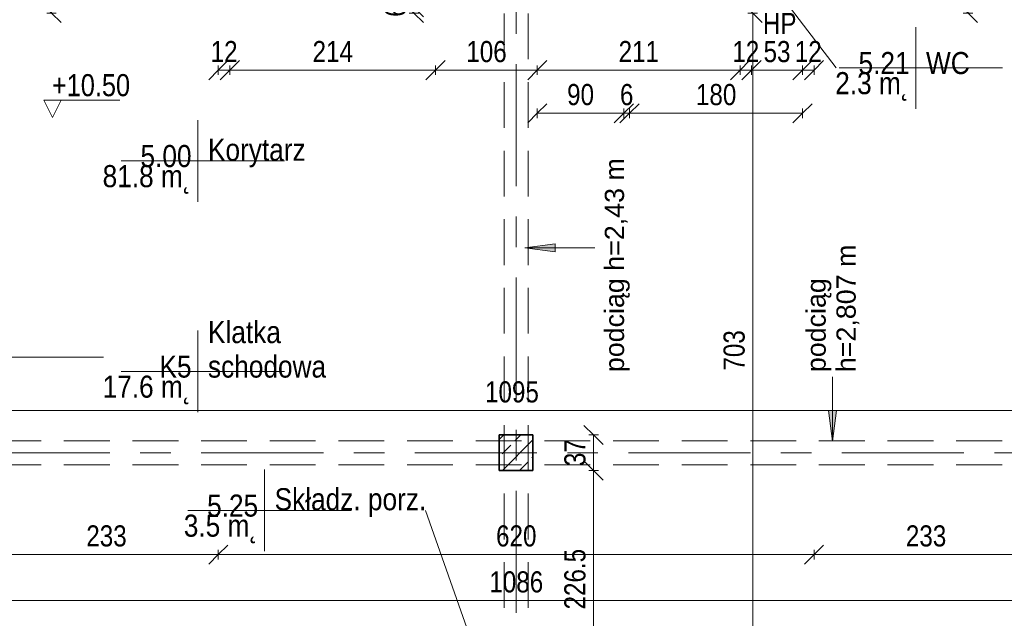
# Model space of a CAD drawing. Header units: centimetres. Extents: x -1743 to 21705, y -8842 to 3590.
# Tile 27 of 45: x -529 to 495, y 1196 to 1819. Entities that reach past the tile are written whole.
import ezdxf

# ---------------------------------------------------------------- set-up
doc = ezdxf.new("R2010")
doc.units = ezdxf.units.CM
doc.linetypes.add('Oś', pattern=[222.25, 127, -31.75, 31.75, -31.75])
doc.linetypes.add('Ukryte', pattern=[71.438, 47.625, -23.813])
for name, color, linetype, lineweight in [('A-ANNO-DIMS', 211, 'Continuous', 13), ('A-ANNO-DIMS-100', 211, 'Continuous', 13), ('A-AREA-IDEN', 2, 'Continuous', 13), ('A-DETL-HDLN', 90, 'Ukryte', 9), ('G-ANNO-DIMS', 111, 'Continuous', 13), ('G-ANNO-TEXT', 231, 'Continuous', 13), ('S-COLS', 52, 'Continuous', 9), ('S-GRID', 1, 'Continuous', 13)]:
    doc.layers.add(name, color=color, linetype=linetype, lineweight=lineweight)
doc.styles.add('Arial Narrow_1', font='ARIALN.TTF', dxfattribs={"height": 22})
doc.styles.add('Arial Narrow_2', font='ARIALN.TTF', dxfattribs={"height": 22})
doc.styles.add('Arial Narrow_3', font='ARIALN.TTF', dxfattribs={"height": 23})
doc.styles.add('Arial_2', font='arial.ttf', dxfattribs={"height": 20})
doc.styles.add('Arial_3', font='arial.ttf', dxfattribs={"width": 0.85, "height": 23})
doc.dimstyles.new('Diagonal_1_100__0_1__1', dxfattribs={"dimscale": 30.48, "dimtxt": 22.515481, "dimasz": 0.656168, "dimexe": 0.164042, "dimexo": 0.0625, "dimgap": 0.065617, "dimtad": 1, "dimdec": 1, "dimrnd": 0.1, "dimdsep": 46, "dimtxsty": 'Arial Narrow_2', "dimblk1": 'OBLIQUE', "dimblk2": 'OBLIQUE', "dimsah": 1, "dimcen": 0.09, "dimazin": 0, "dimtfac": 1, "dimtdec": 4, "dimtix": 1, "dimtmove": 0, "dimatfit": 3, "dimfxl": 0.164042, "dimfxlon": 1, "dimtvp": 1, "dimtolj": 1, "dimtzin": 0, "dimarcsym": 2})

# ---------------------------------------------------------------- blocks, each defined once
blk = doc.blocks.new('M_Concrete-rengular-Column - 350 x 370mm-2360703-5_piętro III __10_50 m_ - stan istniejący')
at = {"layer": 'S-COLS'}
h = blk.add_hatch(dxfattribs=at)
h.set_pattern_fill('FP_8', color=256, style=0, pattern_type=2)
h.set_pattern_definition([(45, (12.623, -1368.326), (-17.67767, 17.67767), []), (45, (30.3, -1368.326), (-17.67767, 17.67767), [12.5, -6.25])])
h.paths.add_polyline_path([(17.5, -18.5), (17.5, 18.5), (-17.5, 18.5), (-17.5, -18.5)], flags=0)
at = {"layer": 'S-COLS', "lineweight": 35}
for p, q in [((17.5, 18.5), (-17.5, 18.5)), ((-17.5, 18.5), (-17.5, -18.5)), ((17.5, -18.5), (17.5, 18.5)), ((-17.5, -18.5), (17.5, -18.5))]:
    blk.add_line(p, q, dxfattribs=at)
blk = doc.blocks.new('DIMBLOCK37-5_piętro III __10_50 m_ - stan istniejący')
at = {"layer": 'A-ANNO-DIMS-100'}
for p, q in [((233.6, 1826.3), (223.6, 1836.3)), ((228.6, 1826.3), (238.6, 1826.3)), ((233.6, 1826.3), (228.6, 1826.3)), ((233.6, 1123.3), (233.6, 1826.3)), ((233.6, 1826.3), (243.6, 1816.3)), ((233.6, 1123.3), (223.6, 1133.3)), ((228.6, 1123.3), (238.6, 1123.3)), ((233.6, 1123.3), (228.6, 1123.3)), ((233.6, 1123.3), (243.6, 1113.3))]:
    blk.add_line(p, q, dxfattribs=at)
at = {"layer": 'A-ANNO-DIMS-100', "color": 0, "insert": (203.2, 1453.9), "char_height": 22, "width": 50.177, "attachment_point": 1, "rotation": 90, "line_spacing_factor": 0.974696, "style": 'Arial Narrow_2'}
blk.add_mtext('703', dxfattribs=at)
blk = doc.blocks.new('_Oblique')
at = {"color": 0, "linetype": 'ByBlock', "lineweight": -2}
blk.add_line((-0.5, -0.5), (0.5, 0.5), dxfattribs=at)
blk = doc.blocks.new('DIMBLOCK41-5_piętro III __10_50 m_ - stan istniejący')
at = {"layer": 'A-ANNO-DIMS-100'}
for p, q in [((-555.6, 1214.3), (-545.6, 1224.3)), ((530.4, 1214.3), (540.4, 1224.3)), ((-555.6, 1214.3), (-565.6, 1204.3)), ((-555.6, 1209.3), (-555.6, 1219.3)), ((530.4, 1214.3), (-555.6, 1214.3)), ((-555.6, 1214.3), (-555.6, 1209.3)), ((530.4, 1214.3), (520.4, 1204.3)), ((530.4, 1209.3), (530.4, 1219.3)), ((530.4, 1214.3), (530.4, 1209.3))]:
    blk.add_line(p, q, dxfattribs=at)
at = {"layer": 'A-ANNO-DIMS-100', "color": 0, "insert": (-40.5, 1244.8), "char_height": 22, "width": 66.903, "attachment_point": 1, "line_spacing_factor": 0.974696, "style": 'Arial Narrow_2'}
blk.add_mtext('1086', dxfattribs=at)
blk = doc.blocks.new('DIMBLOCK50-5_piętro III __10_50 m_ - stan istniejący')
at = {"layer": 'A-ANNO-DIMS-100'}
for p, q in [((-322.6, 1766.8), (-312.6, 1776.8)), ((-310.6, 1766.8), (-300.6, 1776.8)), ((-322.6, 1766.8), (-332.6, 1756.8)), ((-322.6, 1771.8), (-322.6, 1761.8)), ((-322.6, 1766.8), (-322.6, 1771.8)), ((-322.6, 1766.8), (-310.6, 1766.8)), ((-310.6, 1766.8), (-320.6, 1756.8)), ((-310.6, 1771.8), (-310.6, 1761.8)), ((-310.6, 1766.8), (-310.6, 1771.8))]:
    blk.add_line(p, q, dxfattribs=at)
at = {"layer": 'A-ANNO-DIMS-100', "color": 0, "insert": (-330.6, 1797.2), "char_height": 22, "width": 33.452, "attachment_point": 1, "line_spacing_factor": 0.974696, "style": 'Arial Narrow_2'}
blk.add_mtext('12', dxfattribs=at)
blk = doc.blocks.new('DIMBLOCK51-5_piętro III __10_50 m_ - stan istniejący')
at = {"layer": 'A-ANNO-DIMS-100'}
for p, q in [((-310.6, 1766.8), (-300.6, 1776.8)), ((-96.6, 1766.8), (-86.6, 1776.8)), ((-310.6, 1766.8), (-320.6, 1756.8)), ((-310.6, 1771.8), (-310.6, 1761.8)), ((-310.6, 1766.8), (-310.6, 1771.8)), ((-310.6, 1766.8), (-96.6, 1766.8)), ((-96.6, 1766.8), (-106.6, 1756.8)), ((-96.6, 1771.8), (-96.6, 1761.8)), ((-96.6, 1766.8), (-96.6, 1771.8))]:
    blk.add_line(p, q, dxfattribs=at)
at = {"layer": 'A-ANNO-DIMS-100', "color": 0, "insert": (-224.5, 1797.2), "char_height": 22, "width": 50.177, "attachment_point": 1, "line_spacing_factor": 0.974696, "style": 'Arial Narrow_2'}
blk.add_mtext('214', dxfattribs=at)
blk = doc.blocks.new('DIMBLOCK52-5_piętro III __10_50 m_ - stan istniejący')
at = {"layer": 'A-ANNO-DIMS-100'}
for p, q in [((-96.6, 1766.8), (-86.6, 1776.8)), ((9.4, 1766.8), (19.4, 1776.8)), ((-96.6, 1766.8), (-106.6, 1756.8)), ((-96.6, 1771.8), (-96.6, 1761.8)), ((-96.6, 1766.8), (-96.6, 1771.8)), ((-96.6, 1766.8), (9.4, 1766.8)), ((9.4, 1766.8), (-0.6, 1756.8)), ((9.4, 1771.8), (9.4, 1761.8)), ((9.4, 1766.8), (9.4, 1771.8))]:
    blk.add_line(p, q, dxfattribs=at)
at = {"layer": 'A-ANNO-DIMS-100', "color": 0, "insert": (-64.5, 1797.2), "char_height": 22, "width": 50.177, "attachment_point": 1, "line_spacing_factor": 0.974696, "style": 'Arial Narrow_2'}
blk.add_mtext('106', dxfattribs=at)
blk = doc.blocks.new('DIMBLOCK53-5_piętro III __10_50 m_ - stan istniejący')
at = {"layer": 'A-ANNO-DIMS-100'}
for p, q in [((9.4, 1766.8), (19.4, 1776.8)), ((220.4, 1766.8), (230.4, 1776.8)), ((9.4, 1766.8), (-0.6, 1756.8)), ((9.4, 1771.8), (9.4, 1761.8)), ((9.4, 1766.8), (9.4, 1771.8)), ((9.4, 1766.8), (220.4, 1766.8)), ((220.4, 1766.8), (210.4, 1756.8)), ((220.4, 1771.8), (220.4, 1761.8)), ((220.4, 1766.8), (220.4, 1771.8))]:
    blk.add_line(p, q, dxfattribs=at)
at = {"layer": 'A-ANNO-DIMS-100', "color": 0, "insert": (94, 1797.2), "char_height": 22, "width": 50.177, "attachment_point": 1, "line_spacing_factor": 0.974696, "style": 'Arial Narrow_2'}
blk.add_mtext('211', dxfattribs=at)
blk = doc.blocks.new('DIMBLOCK54-5_piętro III __10_50 m_ - stan istniejący')
at = {"layer": 'A-ANNO-DIMS-100'}
for p, q in [((220.4, 1766.8), (230.4, 1776.8)), ((232.4, 1766.8), (242.4, 1776.8)), ((220.4, 1766.8), (210.4, 1756.8)), ((220.4, 1771.8), (220.4, 1761.8)), ((220.4, 1766.8), (220.4, 1771.8)), ((220.4, 1766.8), (232.4, 1766.8)), ((232.4, 1766.8), (222.4, 1756.8)), ((232.4, 1771.8), (232.4, 1761.8)), ((232.4, 1766.8), (232.4, 1771.8))]:
    blk.add_line(p, q, dxfattribs=at)
at = {"layer": 'A-ANNO-DIMS-100', "color": 0, "insert": (212.4, 1797.2), "char_height": 22, "width": 33.452, "attachment_point": 1, "line_spacing_factor": 0.974696, "style": 'Arial Narrow_2'}
blk.add_mtext('12', dxfattribs=at)
blk = doc.blocks.new('DIMBLOCK55-5_piętro III __10_50 m_ - stan istniejący')
at = {"layer": 'A-ANNO-DIMS-100'}
for p, q in [((232.4, 1766.8), (242.4, 1776.8)), ((285.4, 1766.8), (295.4, 1776.8)), ((232.4, 1766.8), (222.4, 1756.8)), ((232.4, 1771.8), (232.4, 1761.8)), ((232.4, 1766.8), (232.4, 1771.8)), ((232.4, 1766.8), (285.4, 1766.8)), ((285.4, 1766.8), (275.4, 1756.8)), ((285.4, 1771.8), (285.4, 1761.8)), ((285.4, 1766.8), (285.4, 1771.8))]:
    blk.add_line(p, q, dxfattribs=at)
at = {"layer": 'A-ANNO-DIMS-100', "color": 0, "insert": (244.9, 1797.2), "char_height": 22, "width": 33.452, "attachment_point": 1, "line_spacing_factor": 0.974696, "style": 'Arial Narrow_2'}
blk.add_mtext('53', dxfattribs=at)
blk = doc.blocks.new('DIMBLOCK56-5_piętro III __10_50 m_ - stan istniejący')
at = {"layer": 'A-ANNO-DIMS-100'}
for p, q in [((285.4, 1766.8), (295.4, 1776.8)), ((297.4, 1766.8), (307.4, 1776.8)), ((285.4, 1766.8), (275.4, 1756.8)), ((285.4, 1771.8), (285.4, 1761.8)), ((285.4, 1766.8), (285.4, 1771.8)), ((285.4, 1766.8), (297.4, 1766.8)), ((297.4, 1766.8), (287.4, 1756.8)), ((297.4, 1771.8), (297.4, 1761.8)), ((297.4, 1766.8), (297.4, 1771.8))]:
    blk.add_line(p, q, dxfattribs=at)
at = {"layer": 'A-ANNO-DIMS-100', "color": 0, "insert": (277.4, 1797.2), "char_height": 22, "width": 33.452, "attachment_point": 1, "line_spacing_factor": 0.974696, "style": 'Arial Narrow_2'}
blk.add_mtext('12', dxfattribs=at)
blk = doc.blocks.new('DIMBLOCK57-5_piętro III __10_50 m_ - stan istniejący')
at = {"layer": 'A-ANNO-DIMS-100'}
for p, q in [((-119, 1832.3), (-129, 1842.3)), ((-119, 1826.3), (-129, 1836.3)), ((-114, 1832.3), (-124, 1832.3)), ((-114, 1826.3), (-124, 1826.3)), ((-119, 1826.3), (-119, 1832.3)), ((-119, 1832.3), (-109, 1822.3)), ((-119, 1832.3), (-114, 1832.3)), ((-119, 1826.3), (-109, 1816.3)), ((-119, 1826.3), (-114, 1826.3))]:
    blk.add_line(p, q, dxfattribs=at)
at = {"layer": 'A-ANNO-DIMS-100', "color": 0, "insert": (-149.5, 1822.4), "char_height": 22, "width": 16.726, "attachment_point": 1, "rotation": 90, "line_spacing_factor": 0.974696, "style": 'Arial Narrow_2'}
blk.add_mtext('\\fArial Narrow|b0|i0|c238|p34|;6', dxfattribs=at)
blk = doc.blocks.new('DIMBLOCK110-5_piętro III __10_50 m_ - stan istniejący')
at = {"layer": 'A-ANNO-DIMS-100'}
for p, q in [((-496.2, 1919.3), (-506.2, 1929.3)), ((-491.2, 1919.3), (-501.2, 1919.3)), ((-496.2, 1826.3), (-496.2, 1919.3)), ((-496.2, 1919.3), (-486.2, 1909.3)), ((-496.2, 1919.3), (-491.2, 1919.3)), ((-496.2, 1826.3), (-506.2, 1836.3)), ((-491.2, 1826.3), (-501.2, 1826.3)), ((-496.2, 1826.3), (-486.2, 1816.3)), ((-496.2, 1826.3), (-491.2, 1826.3))]:
    blk.add_line(p, q, dxfattribs=at)
at = {"layer": 'A-ANNO-DIMS-100', "color": 0, "insert": (-526.6, 1858.9), "char_height": 22, "width": 33.452, "attachment_point": 1, "rotation": 90, "line_spacing_factor": 0.974696, "style": 'Arial Narrow_2'}
blk.add_mtext('93', dxfattribs=at)
blk = doc.blocks.new('DIMBLOCK136-5_piętro III __10_50 m_ - stan istniejący')
at = {"layer": 'A-ANNO-DIMS-100'}
for p, q in [((105.4, 1721.9), (115.4, 1731.9)), ((285.4, 1721.9), (295.4, 1731.9)), ((105.4, 1721.9), (95.4, 1711.9)), ((105.4, 1726.9), (105.4, 1716.9)), ((105.4, 1721.9), (105.4, 1726.9)), ((285.4, 1721.9), (105.4, 1721.9)), ((285.4, 1721.9), (275.4, 1711.9)), ((285.4, 1726.9), (285.4, 1716.9)), ((285.4, 1721.9), (285.4, 1726.9))]:
    blk.add_line(p, q, dxfattribs=at)
at = {"layer": 'A-ANNO-DIMS-100', "color": 0, "insert": (174.5, 1752.4), "char_height": 22, "width": 50.177, "attachment_point": 1, "line_spacing_factor": 0.974696, "style": 'Arial Narrow_2'}
blk.add_mtext('180', dxfattribs=at)
blk = doc.blocks.new('DIMBLOCK137-5_piętro III __10_50 m_ - stan istniejący')
at = {"layer": 'A-ANNO-DIMS-100'}
for p, q in [((99.4, 1721.9), (109.4, 1731.9)), ((105.4, 1721.9), (115.4, 1731.9)), ((99.4, 1721.9), (89.4, 1711.9)), ((105.4, 1721.9), (95.4, 1711.9)), ((99.4, 1726.9), (99.4, 1716.9)), ((99.4, 1721.9), (99.4, 1726.9)), ((105.4, 1721.9), (99.4, 1721.9)), ((105.4, 1726.9), (105.4, 1716.9)), ((105.4, 1721.9), (105.4, 1726.9))]:
    blk.add_line(p, q, dxfattribs=at)
at = {"layer": 'A-ANNO-DIMS-100', "color": 0, "insert": (95.4, 1752.4), "char_height": 22, "width": 16.726, "attachment_point": 1, "line_spacing_factor": 0.974696, "style": 'Arial Narrow_2'}
blk.add_mtext('\\fArial Narrow|b0|i0|c238|p34|;6', dxfattribs=at)
blk = doc.blocks.new('DIMBLOCK138-5_piętro III __10_50 m_ - stan istniejący')
at = {"layer": 'A-ANNO-DIMS-100'}
for p, q in [((9.4, 1721.9), (19.4, 1731.9)), ((99.4, 1721.9), (109.4, 1731.9)), ((9.4, 1721.9), (-0.6, 1711.9)), ((9.4, 1726.9), (9.4, 1716.9)), ((9.4, 1721.9), (9.4, 1726.9)), ((99.4, 1721.9), (9.4, 1721.9)), ((99.4, 1721.9), (89.4, 1711.9)), ((99.4, 1726.9), (99.4, 1716.9)), ((99.4, 1721.9), (99.4, 1726.9))]:
    blk.add_line(p, q, dxfattribs=at)
at = {"layer": 'A-ANNO-DIMS-100', "color": 0, "insert": (40.4, 1752.4), "char_height": 22, "width": 33.452, "attachment_point": 1, "line_spacing_factor": 0.974696, "style": 'Arial Narrow_2'}
blk.add_mtext('90', dxfattribs=at)
blk = doc.blocks.new('DIMBLOCK140-5_piętro III __10_50 m_ - stan istniejący')
at = {"layer": 'A-ANNO-DIMS-100'}
for p, q in [((-564.6, 1412.3), (-554.6, 1422.3)), ((-564.6, 1417.3), (-564.6, 1407.3)), ((-564.6, 1412.3), (-564.6, 1417.3)), ((530.4, 1412.3), (540.4, 1422.3)), ((530.4, 1417.3), (530.4, 1407.3)), ((530.4, 1412.3), (530.4, 1417.3)), ((-564.6, 1412.3), (-574.6, 1402.3)), ((-564.6, 1412.3), (530.4, 1412.3)), ((530.4, 1412.3), (520.4, 1402.3))]:
    blk.add_line(p, q, dxfattribs=at)
at = {"layer": 'A-ANNO-DIMS-100', "color": 0, "insert": (-45, 1442.7), "char_height": 22, "width": 66.903, "attachment_point": 1, "line_spacing_factor": 0.974696, "style": 'Arial Narrow_2'}
blk.add_mtext('1095', dxfattribs=at)
blk = doc.blocks.new('DIMBLOCK141-5_piętro III __10_50 m_ - stan istniejący')
at = {"layer": 'A-ANNO-DIMS-100'}
for p, q in [((297.4, 1262.2), (307.4, 1272.2)), ((530.4, 1262.2), (540.4, 1272.2)), ((297.4, 1262.2), (287.4, 1252.2)), ((297.4, 1257.2), (297.4, 1267.2)), ((530.4, 1262.2), (297.4, 1262.2)), ((297.4, 1262.2), (297.4, 1257.2)), ((530.4, 1262.2), (520.4, 1252.2)), ((530.4, 1257.2), (530.4, 1267.2)), ((530.4, 1262.2), (530.4, 1257.2))]:
    blk.add_line(p, q, dxfattribs=at)
at = {"layer": 'A-ANNO-DIMS-100', "color": 0, "insert": (393, 1292.7), "char_height": 22, "width": 50.177, "attachment_point": 1, "line_spacing_factor": 0.974696, "style": 'Arial Narrow_2'}
blk.add_mtext('233', dxfattribs=at)
blk = doc.blocks.new('DIMBLOCK142-5_piętro III __10_50 m_ - stan istniejący')
at = {"layer": 'A-ANNO-DIMS-100'}
for p, q in [((-322.6, 1262.2), (-312.6, 1272.2)), ((297.4, 1262.2), (307.4, 1272.2)), ((-322.6, 1262.2), (-332.6, 1252.2)), ((-322.6, 1257.2), (-322.6, 1267.2)), ((297.4, 1262.2), (-322.6, 1262.2)), ((-322.6, 1262.2), (-322.6, 1257.2)), ((297.4, 1262.2), (287.4, 1252.2)), ((297.4, 1257.2), (297.4, 1267.2)), ((297.4, 1262.2), (297.4, 1257.2))]:
    blk.add_line(p, q, dxfattribs=at)
at = {"layer": 'A-ANNO-DIMS-100', "color": 0, "insert": (-33.5, 1292.7), "char_height": 22, "width": 50.177, "attachment_point": 1, "line_spacing_factor": 0.974696, "style": 'Arial Narrow_2'}
blk.add_mtext('620', dxfattribs=at)
blk = doc.blocks.new('DIMBLOCK143-5_piętro III __10_50 m_ - stan istniejący')
at = {"layer": 'A-ANNO-DIMS-100'}
for p, q in [((-555.6, 1262.2), (-545.6, 1272.2)), ((-322.6, 1262.2), (-312.6, 1272.2)), ((-555.6, 1262.2), (-565.6, 1252.2)), ((-555.6, 1257.2), (-555.6, 1267.2)), ((-322.6, 1262.2), (-555.6, 1262.2)), ((-555.6, 1262.2), (-555.6, 1257.2)), ((-322.6, 1262.2), (-332.6, 1252.2)), ((-322.6, 1257.2), (-322.6, 1267.2)), ((-322.6, 1262.2), (-322.6, 1257.2))]:
    blk.add_line(p, q, dxfattribs=at)
at = {"layer": 'A-ANNO-DIMS-100', "color": 0, "insert": (-460, 1292.7), "char_height": 22, "width": 50.177, "attachment_point": 1, "line_spacing_factor": 0.974696, "style": 'Arial Narrow_2'}
blk.add_mtext('233', dxfattribs=at)
blk = doc.blocks.new('DIMBLOCK144-5_piętro III __10_50 m_ - stan istniejący')
at = {"layer": 'A-ANNO-DIMS-100'}
for p, q in [((68, 1349.8), (58, 1359.8)), ((63, 1349.8), (73, 1349.8)), ((68, 1349.8), (63, 1349.8)), ((68, 1123.3), (68, 1349.8)), ((68, 1349.8), (78, 1339.8)), ((68, 1123.3), (58, 1133.3)), ((63, 1123.3), (73, 1123.3)), ((68, 1123.3), (63, 1123.3)), ((68, 1123.3), (78, 1113.3))]:
    blk.add_line(p, q, dxfattribs=at)
at = {"layer": 'A-ANNO-DIMS-100', "color": 0, "insert": (37.5, 1205.1), "char_height": 22, "width": 75.48, "attachment_point": 1, "rotation": 90, "line_spacing_factor": 0.974696, "style": 'Arial Narrow_2'}
blk.add_mtext('226.5', dxfattribs=at)
blk = doc.blocks.new('DIMBLOCK145-5_piętro III __10_50 m_ - stan istniejący')
at = {"layer": 'A-ANNO-DIMS-100'}
for p, q in [((68, 1386.8), (58, 1396.8)), ((63, 1386.8), (73, 1386.8)), ((68, 1386.8), (63, 1386.8)), ((68, 1349.8), (68, 1386.8)), ((68, 1386.8), (78, 1376.8)), ((68, 1349.8), (58, 1359.8)), ((63, 1349.8), (73, 1349.8)), ((68, 1349.8), (63, 1349.8)), ((68, 1349.8), (78, 1339.8))]:
    blk.add_line(p, q, dxfattribs=at)
at = {"layer": 'A-ANNO-DIMS-100', "color": 0, "insert": (37.5, 1354.4), "char_height": 22, "width": 33.452, "attachment_point": 1, "rotation": 90, "line_spacing_factor": 0.974696, "style": 'Arial Narrow_2'}
blk.add_mtext('37', dxfattribs=at)
blk = doc.blocks.new('METKA_POMIESZCZENIA2 - Rozbudowana - bez ramki-2396678-5_piętro III __10_50 m_ - stan istniejący')
at = {"layer": 'A-AREA-IDEN'}
for p, q in [((0, 0.425), (0, 0)), ((0.098, 0), (-0.8, 0)), ((-0.8, 0), (0.9, 0)), ((0, 0), (0, -0.425))]:
    blk.add_line(p, q, dxfattribs=at)
blk = doc.blocks.new('DIMBLOCK219-5_piętro III __10_50 m_ - stan istniejący')
at = {"layer": 'A-ANNO-DIMS-100'}
for p, q in [((457.7, 1859.3), (447.7, 1869.3)), ((452.7, 1859.3), (462.7, 1859.3)), ((457.7, 1859.3), (452.7, 1859.3)), ((457.7, 1826.3), (457.7, 1859.3)), ((457.7, 1859.3), (467.7, 1849.3)), ((457.7, 1826.3), (447.7, 1836.3)), ((452.7, 1826.3), (462.7, 1826.3)), ((457.7, 1826.3), (452.7, 1826.3)), ((457.7, 1826.3), (467.7, 1816.3))]:
    blk.add_line(p, q, dxfattribs=at)
at = {"layer": 'A-ANNO-DIMS-100', "color": 0, "insert": (427.3, 1828.9), "char_height": 22, "width": 33.452, "attachment_point": 1, "rotation": 90, "line_spacing_factor": 0.974696, "style": 'Arial Narrow_2'}
blk.add_mtext('33', dxfattribs=at)
blk = doc.blocks.new('Spot Elevations - Kota wyk 2-385235-5_piętro III __10_50 m_ - stan istniejący')
at = {"layer": 'G-ANNO-DIMS'}
for p, q in [((0, 0), (-0.09, 0.18)), ((-0.09, 0.18), (0.699, 0.18)), ((0, 0), (0.09, 0.18))]:
    blk.add_line(p, q, dxfattribs=at)

msp = doc.modelspace()

# ---------------------------------------------------------------- hatches: boundary and pattern name
at = {"layer": 'G-ANNO-TEXT'}
for points in [[(-3.69, 1581.66), (28.06, 1577.48), (28.06, 1585.84)], [(316.66, 1380.43), (320.84, 1412.18), (312.48, 1412.18)]]:
    msp.add_hatch(color=10, dxfattribs=at).paths.add_polyline_path(points, flags=0)

# ---------------------------------------------------------------- linework, layer by layer
at = {"layer": 'A-AREA-IDEN'}
for p, q in [((195.72, 1932.74), (320.36, 1769.19)), ((-656.65, 1467.84), (-442.07, 1467.84)), ((-15.99, 1049.59), (-107.13, 1308.25))]:
    msp.add_line(p, q, dxfattribs=at)
at = {"layer": 'A-DETL-HDLN'}
for p, q in [((-25.12, 420.83), (-25.12, 2793.33)), ((-0.12, 420.83), (-0.12, 2793.33)), ((-1197.62, 1380.83), (1172.38, 1380.83)), ((-1197.62, 1355.83), (1172.38, 1355.83))]:
    msp.add_line(p, q, dxfattribs=at)
at = {"layer": 'G-ANNO-TEXT', "color": 10}
for p, q in [((28.06, 1585.84), (-3.69, 1581.66)), ((-3.69, 1581.66), (28.06, 1577.48)), ((-3.69, 1581.66), (69.37, 1581.66)), ((28.06, 1577.48), (28.06, 1585.84)), ((316.66, 1380.43), (316.66, 1447.27)), ((320.84, 1412.18), (312.48, 1412.18)), ((312.48, 1412.18), (316.66, 1380.43)), ((316.66, 1380.43), (320.84, 1412.18))]:
    msp.add_line(p, q, dxfattribs=at)
at = {"layer": 'S-GRID', "linetype": 'Oś'}
for p, q in [((-12.62, 2884.27), (-12.62, 27.13)), ((1342.46, 1368.33), (-1368.76, 1368.33))]:
    msp.add_line(p, q, dxfattribs=at)

# ---------------------------------------------------------------- block references
at = {"layer": 'A-AREA-IDEN', "xscale": 99.99999999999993, "yscale": 99.99999999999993, "zscale": 99.99999999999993}
for p in [(403.52, 1769.19), (-343.79, 1672.32), (-343.79, 1453.04), (-274.47, 1308.25)]:
    msp.add_blockref('METKA_POMIESZCZENIA2 - Rozbudowana - bez ramki-2396678-5_piętro III __10_50 m_ - stan istniejący', p, dxfattribs=at)
at = {"layer": 'G-ANNO-DIMS', "xscale": 99.99999999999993, "yscale": 99.99999999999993, "zscale": 99.99999999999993}
msp.add_blockref('Spot Elevations - Kota wyk 2-385235-5_piętro III __10_50 m_ - stan istniejący', (-495.16, 1717.59), dxfattribs=at)
at = {"layer": 'S-COLS'}
msp.add_blockref('M_Concrete-rengular-Column - 350 x 370mm-2360703-5_piętro III __10_50 m_ - stan istniejący', (-12.62, 1368.33), dxfattribs=at)

# ---------------------------------------------------------------- texts
at = {"layer": 'A-AREA-IDEN', "char_height": 23, "line_spacing_factor": 0.936439, "style": 'Arial_3'}
for s, insert, width, attachment_point in [('\\pxqr,t3.69565,7.3913,11.08696,14.78261,18.47826,22.17391,25.86957,29.56522,33.26087,36.95652,40.65217,44.34783,48.04348,51.73913,55.43478,59.13043,62.82609,66.52174,70.21739,73.91304,77.6087,81.30435,85,88.69565,92.3913,96.08696,99.78261,103.47826,107.17391,110.86957,114.56522,118.26087;{5.21}', (396.86, 1762.41), 52.87, 9), ('\\pxt3.69565,7.3913,11.08696,14.78261,18.47826,22.17391,25.86957,29.56522,33.26087,36.95652,40.65217,44.34783,48.04348,51.73913,55.43478,59.13043,62.82609,66.52174,70.21739,73.91304,77.6087,81.30435,85,88.69565,92.3913,96.08696,99.78261,103.47826,107.17391,110.86957,114.56522,118.26087;{WC}', (413.94, 1762.41), 47.26, 7), ('\\pxqr,t3.69565,7.3913,11.08696,14.78261,18.47826,22.17391,25.86957,29.56522,33.26087,36.95652,40.65217,44.34783,48.04348,51.73913,55.43478,59.13043,62.82609,66.52174,70.21739,73.91304,77.6087,81.30435,85,88.69565,92.3913,96.08696,99.78261,103.47826,107.17391,110.86957,114.56522,118.26087;{2.3 m˛}', (396.86, 1764.8), 76.5, 3), ('\\pxqr,t3.69565,7.3913,11.08696,14.78261,18.47826,22.17391,25.86957,29.56522,33.26087,36.95652,40.65217,44.34783,48.04348,51.73913,55.43478,59.13043,62.82609,66.52174,70.21739,73.91304,77.6087,81.30435,85,88.69565,92.3913,96.08696,99.78261,103.47826,107.17391,110.86957,114.56522,118.26087;{5.00}', (-350.44, 1665.54), 52.87, 9), ('\\pxt3.69565,7.3913,11.08696,14.78261,18.47826,22.17391,25.86957,29.56522,33.26087,36.95652,40.65217,44.34783,48.04348,51.73913,55.43478,59.13043,62.82609,66.52174,70.21739,73.91304,77.6087,81.30435,85,88.69565,92.3913,96.08696,99.78261,103.47826,107.17391,110.86957,114.56522,118.26087;{Korytarz}', (-333.36, 1665.54), 100.64, 7), ('\\pxqr,t3.69565,7.3913,11.08696,14.78261,18.47826,22.17391,25.86957,29.56522,33.26087,36.95652,40.65217,44.34783,48.04348,51.73913,55.43478,59.13043,62.82609,66.52174,70.21739,73.91304,77.6087,81.30435,85,88.69565,92.3913,96.08696,99.78261,103.47826,107.17391,110.86957,114.56522,118.26087;{81.8 m˛}', (-350.44, 1667.93), 91.63, 3), ('\\pxt3.69565,7.3913,11.08696,14.78261,18.47826,22.17391,25.86957,29.56522,33.26087,36.95652,40.65217,44.34783,48.04348,51.73913,55.43478,59.13043,62.82609,66.52174,70.21739,73.91304,77.6087,81.30435,85,88.69565,92.3913,96.08696,99.78261,103.47826,107.17391,110.86957,114.56522,118.26087;{Klatka\\Pschodowa}', (-333.36, 1446.26), 121.975, 7), ('\\pxqr,t3.69565,7.3913,11.08696,14.78261,18.47826,22.17391,25.86957,29.56522,33.26087,36.95652,40.65217,44.34783,48.04348,51.73913,55.43478,59.13043,62.82609,66.52174,70.21739,73.91304,77.6087,81.30435,85,88.69565,92.3913,96.08696,99.78261,103.47826,107.17391,110.86957,114.56522,118.26087;{K5}', (-350.44, 1446.26), 33.15, 9), ('\\pxqr,t3.69565,7.3913,11.08696,14.78261,18.47826,22.17391,25.86957,29.56522,33.26087,36.95652,40.65217,44.34783,48.04348,51.73913,55.43478,59.13043,62.82609,66.52174,70.21739,73.91304,77.6087,81.30435,85,88.69565,92.3913,96.08696,99.78261,103.47826,107.17391,110.86957,114.56522,118.26087;{17.6 m˛}', (-350.44, 1448.65), 91.63, 3), ('\\pxt3.69565,7.3913,11.08696,14.78261,18.47826,22.17391,25.86957,29.56522,33.26087,36.95652,40.65217,44.34783,48.04348,51.73913,55.43478,59.13043,62.82609,66.52174,70.21739,73.91304,77.6087,81.30435,85,88.69565,92.3913,96.08696,99.78261,103.47826,107.17391,110.86957,114.56522,118.26087;{Składz. porz.}', (-264.04, 1301.47), 156.91, 7), ('\\pxqr,t3.69565,7.3913,11.08696,14.78261,18.47826,22.17391,25.86957,29.56522,33.26087,36.95652,40.65217,44.34783,48.04348,51.73913,55.43478,59.13043,62.82609,66.52174,70.21739,73.91304,77.6087,81.30435,85,88.69565,92.3913,96.08696,99.78261,103.47826,107.17391,110.86957,114.56522,118.26087;{5.25}', (-281.12, 1301.47), 52.87, 9), ('\\pxqr,t3.69565,7.3913,11.08696,14.78261,18.47826,22.17391,25.86957,29.56522,33.26087,36.95652,40.65217,44.34783,48.04348,51.73913,55.43478,59.13043,62.82609,66.52174,70.21739,73.91304,77.6087,81.30435,85,88.69565,92.3913,96.08696,99.78261,103.47826,107.17391,110.86957,114.56522,118.26087;{3.5 m˛}', (-281.12, 1303.86), 76.5, 3)]:
    msp.add_mtext(s, dxfattribs=dict(at, insert=insert, width=width, attachment_point=attachment_point))
at = {"layer": 'G-ANNO-DIMS', "insert": (-495.76, 1762.69), "char_height": 23, "width": 97.4494, "attachment_point": 1, "line_spacing_factor": 0.974696, "style": 'Arial Narrow_3'}
msp.add_mtext('+10.50', dxfattribs=at)
at = {"layer": 'G-ANNO-TEXT', "color": 7, "insert": (244.17, 1826.48), "char_height": 22, "width": 35.451, "attachment_point": 1, "line_spacing_factor": 0.949189, "style": 'Arial Narrow_1'}
msp.add_mtext('\\pxt5.77273,11.54545,17.31818,23.09091,28.86364,34.63636,40.40909,46.18182,51.95455,57.72727,63.5,69.27273,75.04545,80.81818,86.59091,92.36364,98.13636,103.90909,109.68182,115.45455,121.22727,127,132.77273,138.54545,144.31818,150.09091,155.86364,161.63636,167.40909,173.18182,178.95455,184.72727;{HP}', dxfattribs=at)
at = {"layer": 'G-ANNO-TEXT', "color": 7, "char_height": 20, "attachment_point": 1, "rotation": 90, "line_spacing_factor": 0.936439, "style": 'Arial_2'}
for s, insert, width in [('\\pxt6.35,12.7,19.05,25.4,31.75,38.1,44.45,50.8,57.15,63.5,69.85,76.2,82.55,88.9,95.25,101.6,107.95,114.3,120.65,127,133.35,139.7,146.05,152.4,158.75,165.1,171.45,177.8,184.15,190.5,196.85,203.2;{podciąg h=2,43 m}', (79.66, 1452.27), 258.6), ('\\pxt6.35,12.7,19.05,25.4,31.75,38.1,44.45,50.8,57.15,63.5,69.85,76.2,82.55,88.9,95.25,101.6,107.95,114.3,120.65,127,133.35,139.7,146.05,152.4,158.75,165.1,171.45,177.8,184.15,190.5,196.85,203.2;{podciąg\\Ph=2,807 m}', (289.55, 1452.27), 137.663)]:
    msp.add_mtext(s, dxfattribs=dict(at, insert=insert, width=width))

# ---------------------------------------------------------------- dimensions: what is measured, and where the dimension line sits
at = {"layer": 'A-ANNO-DIMS'}
for base, p1, p2, angle, override, picture, middle in [((-496.18, 1919.33), (-491.18, 1826.33), (-491.18, 1919.33), 90, {"dimpost": '<>', "dimfxl": 93}, 'DIMBLOCK110-5_piętro III __10_50 m_ - stan istniejący', (-509.41, 1872.83)), ((457.72, 1859.33), (452.72, 1826.33), (452.72, 1859.33), 90, {"dimpost": '<>', "dimfxl": 33}, 'DIMBLOCK219-5_piętro III __10_50 m_ - stan istniejący', (444.49, 1842.83)), ((-119.03, 1832.33), (-114.03, 1826.33), (-114.03, 1832.33), 90, {"dimpost": '<>', "dimfxl": 6}, 'DIMBLOCK57-5_piętro III __10_50 m_ - stan istniejący', (-132.27, 1829.33)), ((233.64, 1826.33), (228.64, 1123.33), (228.64, 1826.33), 90, {"dimpost": '<>', "dimfxl": 703}, 'DIMBLOCK37-5_piętro III __10_50 m_ - stan istniejący', (220.4, 1474.83)), ((-310.62, 1766.81), (-322.62, 1771.81), (-310.62, 1771.81), 0, {"dimpost": '<>', "dimfxl": 12}, 'DIMBLOCK50-5_piętro III __10_50 m_ - stan istniejący', (-316.62, 1779.85)), ((-96.62, 1766.81), (-310.62, 1771.81), (-96.62, 1771.81), 0, {"dimpost": '<>', "dimfxl": 214}, 'DIMBLOCK51-5_piętro III __10_50 m_ - stan istniejący', (-203.62, 1779.85)), ((9.38, 1766.81), (-96.62, 1771.81), (9.38, 1771.81), 0, {"dimpost": '<>', "dimfxl": 106}, 'DIMBLOCK52-5_piętro III __10_50 m_ - stan istniejący', (-43.62, 1780.04)), ((220.38, 1766.81), (9.38, 1771.81), (220.38, 1771.81), 0, {"dimpost": '<>', "dimfxl": 211}, 'DIMBLOCK53-5_piętro III __10_50 m_ - stan istniejący', (114.88, 1779.85)), ((285.38, 1766.81), (232.38, 1771.81), (285.38, 1771.81), 0, {"dimpost": '<>', "dimfxl": 53}, 'DIMBLOCK55-5_piętro III __10_50 m_ - stan istniejący', (258.88, 1780.04)), ((530.38, 1412.25), (-564.62, 1417.25), (530.38, 1417.25), 0, {"dimpost": '<>', "dimfxl": 1095}, 'DIMBLOCK140-5_piętro III __10_50 m_ - stan istniejący', (-17.12, 1425.48)), ((67.98, 1386.83), (62.98, 1349.83), (62.98, 1386.83), 90, {"dimpost": '<>', "dimfxl": 37}, 'DIMBLOCK145-5_piętro III __10_50 m_ - stan istniejący', (54.74, 1368.33)), ((67.98, 1349.83), (62.98, 1123.33), (62.98, 1349.83), 90, {"dimpost": '<>', "dimfxl": 226.5}, 'DIMBLOCK144-5_piętro III __10_50 m_ - stan istniejący', (54.74, 1236.58))]:
    dim = msp.add_linear_dim(base=base, p1=p1, p2=p2, angle=angle, dimstyle='Diagonal_1_100__0_1__1', override=override, dxfattribs=at)
    dim.commit()
    dim.dimension.update_dxf_attribs({"geometry": picture, "text_midpoint": middle})
for base, p1, p2, override, picture, middle in [((232.38, 1766.81), (220.38, 1771.81), (232.38, 1771.81), {"dimpost": '<>', "dimfxl": 12}, 'DIMBLOCK54-5_piętro III __10_50 m_ - stan istniejący', (226.38, 1779.85)), ((297.38, 1766.81), (285.38, 1771.81), (297.38, 1771.81), {"dimpost": '<>', "dimfxl": 12}, 'DIMBLOCK56-5_piętro III __10_50 m_ - stan istniejący', (291.38, 1779.85)), ((9.38, 1721.93), (99.38, 1726.93), (9.38, 1726.93), {"dimpost": '<>', "dimfxl": 90}, 'DIMBLOCK138-5_piętro III __10_50 m_ - stan istniejący', (54.38, 1735.17)), ((99.38, 1721.93), (105.38, 1726.93), (99.38, 1726.93), {"dimpost": '<>', "dimfxl": 6}, 'DIMBLOCK137-5_piętro III __10_50 m_ - stan istniejący', (102.38, 1735.17)), ((105.38, 1721.93), (285.38, 1726.93), (105.38, 1726.93), {"dimpost": '<>', "dimfxl": 180}, 'DIMBLOCK136-5_piętro III __10_50 m_ - stan istniejący', (195.38, 1735.17)), ((-555.62, 1262.25), (-322.62, 1257.25), (-555.62, 1257.25), {"dimpost": '<>', "dimfxl": 233}, 'DIMBLOCK143-5_piętro III __10_50 m_ - stan istniejący', (-439.12, 1275.48)), ((-322.62, 1262.25), (297.38, 1257.25), (-322.62, 1257.25), {"dimpost": '<>', "dimfxl": 620}, 'DIMBLOCK142-5_piętro III __10_50 m_ - stan istniejący', (-12.62, 1275.48)), ((297.38, 1262.25), (530.38, 1257.25), (297.38, 1257.25), {"dimpost": '<>', "dimfxl": 233}, 'DIMBLOCK141-5_piętro III __10_50 m_ - stan istniejący', (413.88, 1275.48)), ((-555.62, 1214.34), (530.38, 1209.34), (-555.62, 1209.34), {"dimpost": '<>', "dimfxl": 1086}, 'DIMBLOCK41-5_piętro III __10_50 m_ - stan istniejący', (-12.62, 1227.58))]:
    dim = msp.add_linear_dim(base=base, p1=p1, p2=p2, dimstyle='Diagonal_1_100__0_1__1', override=override, dxfattribs=at)
    dim.commit()
    dim.dimension.update_dxf_attribs({"geometry": picture, "text_midpoint": middle})

doc.saveas('drawing.dxf')
